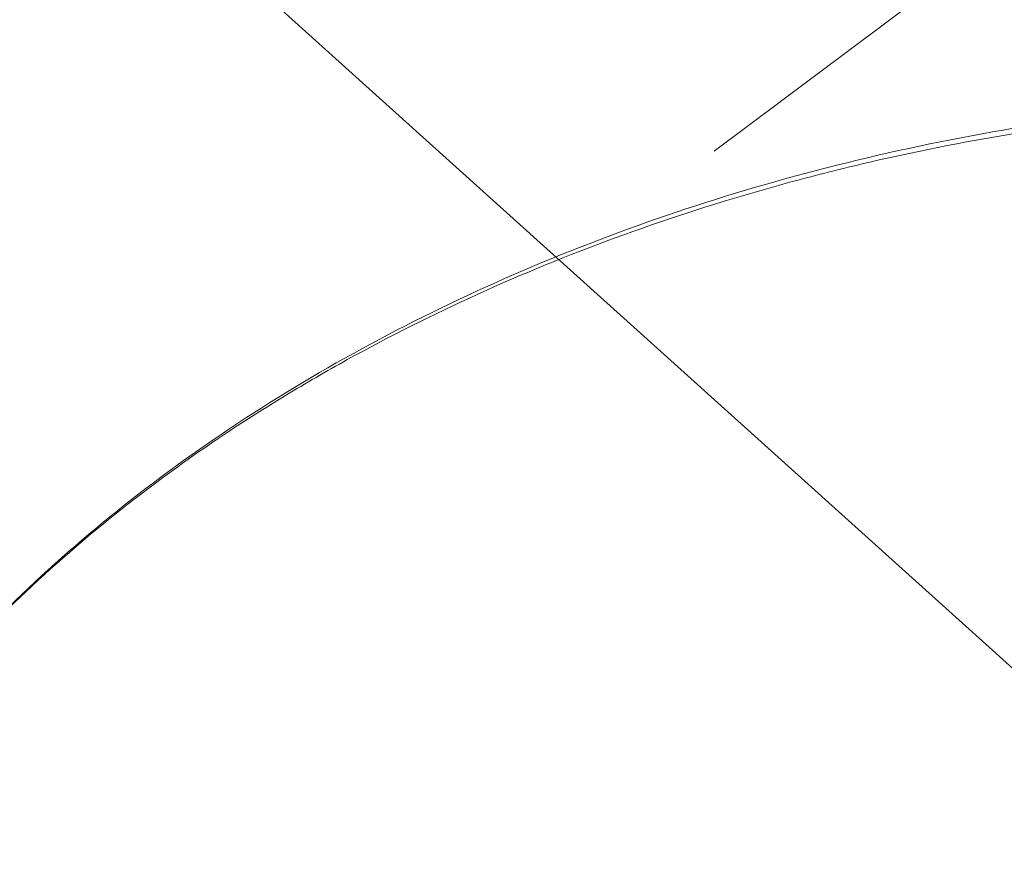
# Model space of a CAD drawing. Header units: millimetres. Extents: x 5980700 to 6194397, y -12939 to 2351883.
# Tile 76 of 124: x 6037165 to 6037307, y -2153 to -2031. Entities that reach past the tile are written whole.
import ezdxf

# ---------------------------------------------------------------- set-up
doc = ezdxf.new("R2010")
doc.units = ezdxf.units.MM
for name, color, linetype, lineweight in [('A-DETL-THIN', 151, 'Continuous', 9), ('A-FLOR-PATT', 8, 'Continuous', 18), ('P-SANR-FIXT', 6, 'Continuous', 9), ('Q-CASE', 31, 'Continuous', 9)]:
    doc.layers.add(name, color=color, linetype=linetype, lineweight=lineweight)

# ---------------------------------------------------------------- blocks, each defined once
blk = doc.blocks.new('Componentes de gabinete 9 - Componentes de gabinete 10-3871332-PLANTA DE CAIMENTO DE PISOS - TÉRREO')
at = {"layer": 'Q-CASE', "lineweight": 5}
h = blk.add_hatch(dxfattribs=at)
h.set_pattern_fill('FP_32', color=256, style=0, pattern_type=2)
h.set_pattern_definition([(0, (2e-05, -3e-05), (812.8, 203.2), [33.528, -576.072, 33.528, -576.072, -3251.2]), (0, (2e-05, -3e-05), (812.8, 203.2), [-1219.2, 33.528, -1185.672, 33.528, -576.072, -1422.4]), (0, (2e-05, -3e-05), (812.8, 203.2), [-3048, 33.528, -372.872, 33.528, -982.472]), (120, (304.8, 101.6), (-582.3763620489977, 602.3054481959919), [33.52799999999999, -576.0719999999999, 33.52799999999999, -576.0719999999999, -3251.199999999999]), (120, (304.8, 101.6), (-582.3763620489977, 602.3054481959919), [-1219.2, 33.52799999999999, -1185.672, 33.52799999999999, -576.0719999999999, -1422.4]), (120, (304.8, 101.6), (-582.3763620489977, 602.3054481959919), [-3048, 33.52799999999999, -372.8719999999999, 33.52799999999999, -982.4719999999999]), (240, (406.4, 508), (-230.4236379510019, -805.5054481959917), [33.528, -576.072, 33.528, -576.072, -3251.2]), (240, (406.4, 508), (-230.4236379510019, -805.5054481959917), [-1219.2, 33.528, -1185.672, 33.528, -576.072, -1422.4]), (240, (406.4, 508), (-230.4236379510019, -805.5054481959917), [-3048, 33.528, -372.872, 33.528, -982.472])])
h.paths.add_polyline_path([(-1916.627681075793, -2503.341032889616), (-1916.627681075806, -1928.341032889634), (-4090.616646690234, -1928.341032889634), (-4090.616646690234, -2018.841821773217), (-4266.627681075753, -2018.841821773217), (-4266.627681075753, -2503.341032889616), (-2157.504512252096, -2503.341032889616)])
h.paths.add_polyline_path([(-3110.634107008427, -2404.163083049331), (-3167.436296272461, -2399.394518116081), (-3221.157012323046, -2385.38959533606), (-3268.906719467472, -2363.038630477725), (-3308.194852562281, -2333.777107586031), (-3337.907475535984, -2297.861812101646), (-3354.729751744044, -2262.080064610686), (-3360.600275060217, -2223.341032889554), (-3354.729751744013, -2184.602001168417), (-3335.245784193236, -2144.961343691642), (-3308.194852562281, -2112.904958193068), (-3268.906719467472, -2083.643435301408), (-3221.157012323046, -2061.292470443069), (-3167.436296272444, -2047.287547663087), (-3110.634107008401, -2042.518982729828), (-3072.063723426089, -2045.756980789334), (-3073.614829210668, -2014.807732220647), (-3075.889238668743, -2009.253733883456), (-3076.651862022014, -2003.300731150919), (-3075.850939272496, -1997.352760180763), (-3073.29385822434, -1991.492903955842), (-3069.878323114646, -1987.058951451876), (-3065.11199704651, -1983.411764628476), (-3059.56534687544, -1981.119493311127), (-3053.61482921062, -1980.337716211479), (-3047.664311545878, -1981.119493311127), (-3040.81046620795, -1984.412028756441), (-3037.351335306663, -1987.058951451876), (-3033.614829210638, -1991.990953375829), (-3031.378719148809, -1997.352760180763), (-3030.577796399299, -2003.300731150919), (-3031.340419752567, -2009.253733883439), (-3033.614829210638, -2014.807732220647), (-3035.478337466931, -2051.831263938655), (-3033.390313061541, -2052.15085995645), (-3025.61542372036, -2054.643551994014), (-3000.111201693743, -2061.292470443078), (-2952.361494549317, -2083.643435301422), (-2913.073361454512, -2112.904958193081), (-2884.108826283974, -2147.229036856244), (-2866.538462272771, -2184.602001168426), (-2860.667938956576, -2223.341032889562), (-2866.538462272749, -2262.080064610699), (-2884.108826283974, -2299.453028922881), (-2913.073361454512, -2333.777107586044), (-2952.361494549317, -2363.038630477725), (-3000.111201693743, -2385.38959533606), (-3053.831917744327, -2399.394518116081)])
h.paths.add_polyline_path([(-2291.627681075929, -2404.16308304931), (-2348.429870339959, -2399.394518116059), (-2402.150586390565, -2385.38959533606), (-2451.939830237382, -2361.51959800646), (-2489.188426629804, -2333.777107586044), (-2518.152961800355, -2299.453028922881), (-2535.72332581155, -2262.080064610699), (-2541.593849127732, -2223.341032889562), (-2535.72332581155, -2184.602001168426), (-2518.152961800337, -2147.229036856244), (-2489.188426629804, -2112.904958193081), (-2449.90029353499, -2083.643435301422), (-2402.150586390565, -2061.292470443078), (-2348.42987034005, -2047.287547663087), (-2310.16307827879, -2044.075036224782), (-2311.627681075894, -2014.807732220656), (-2313.90209053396, -2009.253733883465), (-2314.664713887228, -2003.300731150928), (-2313.863791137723, -1997.352760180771), (-2311.306710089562, -1991.492903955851), (-2304.722171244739, -1984.634033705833), (-2303.124848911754, -1983.411764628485), (-2297.578198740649, -1981.119493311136), (-2291.627681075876, -1980.337716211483), (-2285.677163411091, -1981.119493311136), (-2280.130513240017, -1983.411764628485), (-2275.364187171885, -1987.058951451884), (-2271.62768107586, -1991.990953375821), (-2269.353271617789, -1997.637186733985), (-2268.590648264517, -2003.300731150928), (-2269.353271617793, -2009.253733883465), (-2271.62768107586, -2014.807732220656), (-2271.948652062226, -2044.171044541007), (-2234.825491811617, -2047.287547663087), (-2181.104775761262, -2061.292470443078), (-2133.355068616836, -2083.643435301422), (-2094.066935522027, -2112.904958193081), (-2065.102400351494, -2147.229036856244), (-2047.532036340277, -2184.60200116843), (-2041.661513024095, -2223.341032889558), (-2047.532036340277, -2262.080064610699), (-2065.102400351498, -2299.453028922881), (-2094.066935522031, -2333.777107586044), (-2133.355068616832, -2363.038630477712), (-2181.104775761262, -2385.389595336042), (-2234.825491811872, -2399.394518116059)])
h.paths.add_polyline_path([(-3853.614829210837, -2404.163083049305), (-3910.417018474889, -2399.394518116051), (-3964.137734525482, -2385.389595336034), (-4011.887441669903, -2363.038630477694), (-4055.841707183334, -2329.142378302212), (-4081.97028659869, -2296.553628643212), (-4098.118636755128, -2260.765137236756), (-4103.580997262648, -2223.341032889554), (-4097.710473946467, -2184.602001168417), (-4080.14010993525, -2147.229036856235), (-4051.175574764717, -2112.904958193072), (-4011.887441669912, -2083.643435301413), (-3964.137734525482, -2061.292470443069), (-3910.417018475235, -2047.287547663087), (-3872.19667104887, -2043.171977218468), (-3873.614829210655, -2014.807732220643), (-3875.889238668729, -2009.253733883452), (-3876.651862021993, -2003.300731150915), (-3875.850939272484, -1997.352760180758), (-3873.293858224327, -1991.492903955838), (-3868.415851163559, -1985.939869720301), (-3865.111997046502, -1983.411764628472), (-3859.565346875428, -1981.119493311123), (-3853.61482921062, -1980.337716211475), (-3847.664311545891, -1981.119493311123), (-3842.117661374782, -1983.411764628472), (-3837.351335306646, -1987.058951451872), (-3833.614829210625, -1991.990953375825), (-3831.378719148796, -1997.352760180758), (-3830.577796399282, -2003.300731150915), (-3831.340419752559, -2009.253733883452), (-3833.614829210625, -2014.807732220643), (-3833.935800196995, -2044.171044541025), (-3796.812639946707, -2047.287547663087), (-3743.091923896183, -2061.292470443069), (-3695.342216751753, -2083.643435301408), (-3651.387951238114, -2117.539687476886), (-3625.259371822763, -2150.128437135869), (-3609.111021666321, -2185.91692854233), (-3603.648661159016, -2223.341032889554), (-3609.519184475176, -2262.080064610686), (-3629.681102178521, -2302.524118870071), (-3656.054083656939, -2333.777107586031), (-3695.342216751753, -2363.038630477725), (-3743.091923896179, -2385.38959533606), (-3796.812639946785, -2399.394518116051), (-3847.738132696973, -2403.669732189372)])
h = blk.add_hatch(dxfattribs=at)
h.set_pattern_fill('FP_33', color=256, style=0, pattern_type=2)
h.set_pattern_definition([(216.87, (635, 1587.5), (4762.494328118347, 3175.008507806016), [793.75, -7143.75]), (206.565, (1587.5, 1111.25), (-1587.501456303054, -1587.499067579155), [1774.879, -1774.879]), (198.435, (1587.5, 317.5), (-3174.997452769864, -1587.50290376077), [1004.024, -4016.092])])
h.paths.add_polyline_path([(-1916.627681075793, -2503.341032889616), (-1916.627681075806, -1928.341032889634), (-4090.616646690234, -1928.341032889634), (-4090.616646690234, -2018.841821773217), (-4266.627681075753, -2018.841821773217), (-4266.627681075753, -2503.341032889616), (-2157.504512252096, -2503.341032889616)])
h.paths.add_polyline_path([(-3110.634107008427, -2404.163083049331), (-3167.436296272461, -2399.394518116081), (-3221.157012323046, -2385.38959533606), (-3268.906719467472, -2363.038630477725), (-3308.194852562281, -2333.777107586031), (-3337.907475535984, -2297.861812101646), (-3354.729751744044, -2262.080064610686), (-3360.600275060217, -2223.341032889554), (-3354.729751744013, -2184.602001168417), (-3335.245784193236, -2144.961343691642), (-3308.194852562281, -2112.904958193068), (-3268.906719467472, -2083.643435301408), (-3221.157012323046, -2061.292470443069), (-3167.436296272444, -2047.287547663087), (-3110.634107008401, -2042.518982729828), (-3072.063723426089, -2045.756980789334), (-3073.614829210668, -2014.807732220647), (-3075.889238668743, -2009.253733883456), (-3076.651862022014, -2003.300731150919), (-3075.850939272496, -1997.352760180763), (-3073.29385822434, -1991.492903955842), (-3069.878323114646, -1987.058951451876), (-3065.11199704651, -1983.411764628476), (-3059.56534687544, -1981.119493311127), (-3053.61482921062, -1980.337716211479), (-3047.664311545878, -1981.119493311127), (-3040.81046620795, -1984.412028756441), (-3037.351335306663, -1987.058951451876), (-3033.614829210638, -1991.990953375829), (-3031.378719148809, -1997.352760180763), (-3030.577796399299, -2003.300731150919), (-3031.340419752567, -2009.253733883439), (-3033.614829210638, -2014.807732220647), (-3035.478337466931, -2051.831263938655), (-3033.390313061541, -2052.15085995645), (-3025.61542372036, -2054.643551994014), (-3000.111201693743, -2061.292470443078), (-2952.361494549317, -2083.643435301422), (-2913.073361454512, -2112.904958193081), (-2884.108826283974, -2147.229036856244), (-2866.538462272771, -2184.602001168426), (-2860.667938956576, -2223.341032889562), (-2866.538462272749, -2262.080064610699), (-2884.108826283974, -2299.453028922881), (-2913.073361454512, -2333.777107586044), (-2952.361494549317, -2363.038630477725), (-3000.111201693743, -2385.38959533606), (-3053.831917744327, -2399.394518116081)])
h.paths.add_polyline_path([(-2291.627681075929, -2404.16308304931), (-2348.429870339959, -2399.394518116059), (-2402.150586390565, -2385.38959533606), (-2451.939830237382, -2361.51959800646), (-2489.188426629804, -2333.777107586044), (-2518.152961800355, -2299.453028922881), (-2535.72332581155, -2262.080064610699), (-2541.593849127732, -2223.341032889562), (-2535.72332581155, -2184.602001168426), (-2518.152961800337, -2147.229036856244), (-2489.188426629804, -2112.904958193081), (-2449.90029353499, -2083.643435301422), (-2402.150586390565, -2061.292470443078), (-2348.42987034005, -2047.287547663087), (-2310.16307827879, -2044.075036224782), (-2311.627681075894, -2014.807732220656), (-2313.90209053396, -2009.253733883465), (-2314.664713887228, -2003.300731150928), (-2313.863791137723, -1997.352760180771), (-2311.306710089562, -1991.492903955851), (-2304.722171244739, -1984.634033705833), (-2303.124848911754, -1983.411764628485), (-2297.578198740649, -1981.119493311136), (-2291.627681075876, -1980.337716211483), (-2285.677163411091, -1981.119493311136), (-2280.130513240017, -1983.411764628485), (-2275.364187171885, -1987.058951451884), (-2271.62768107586, -1991.990953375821), (-2269.353271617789, -1997.637186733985), (-2268.590648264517, -2003.300731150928), (-2269.353271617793, -2009.253733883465), (-2271.62768107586, -2014.807732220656), (-2271.948652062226, -2044.171044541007), (-2234.825491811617, -2047.287547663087), (-2181.104775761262, -2061.292470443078), (-2133.355068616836, -2083.643435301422), (-2094.066935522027, -2112.904958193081), (-2065.102400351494, -2147.229036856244), (-2047.532036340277, -2184.60200116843), (-2041.661513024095, -2223.341032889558), (-2047.532036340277, -2262.080064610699), (-2065.102400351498, -2299.453028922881), (-2094.066935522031, -2333.777107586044), (-2133.355068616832, -2363.038630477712), (-2181.104775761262, -2385.389595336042), (-2234.825491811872, -2399.394518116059)])
h.paths.add_polyline_path([(-3853.614829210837, -2404.163083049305), (-3910.417018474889, -2399.394518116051), (-3964.137734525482, -2385.389595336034), (-4011.887441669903, -2363.038630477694), (-4055.841707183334, -2329.142378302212), (-4081.97028659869, -2296.553628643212), (-4098.118636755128, -2260.765137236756), (-4103.580997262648, -2223.341032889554), (-4097.710473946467, -2184.602001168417), (-4080.14010993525, -2147.229036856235), (-4051.175574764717, -2112.904958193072), (-4011.887441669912, -2083.643435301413), (-3964.137734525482, -2061.292470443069), (-3910.417018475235, -2047.287547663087), (-3872.19667104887, -2043.171977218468), (-3873.614829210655, -2014.807732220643), (-3875.889238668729, -2009.253733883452), (-3876.651862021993, -2003.300731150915), (-3875.850939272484, -1997.352760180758), (-3873.293858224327, -1991.492903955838), (-3868.415851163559, -1985.939869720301), (-3865.111997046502, -1983.411764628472), (-3859.565346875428, -1981.119493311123), (-3853.61482921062, -1980.337716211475), (-3847.664311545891, -1981.119493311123), (-3842.117661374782, -1983.411764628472), (-3837.351335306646, -1987.058951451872), (-3833.614829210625, -1991.990953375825), (-3831.378719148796, -1997.352760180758), (-3830.577796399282, -2003.300731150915), (-3831.340419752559, -2009.253733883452), (-3833.614829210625, -2014.807732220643), (-3833.935800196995, -2044.171044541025), (-3796.812639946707, -2047.287547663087), (-3743.091923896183, -2061.292470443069), (-3695.342216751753, -2083.643435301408), (-3651.387951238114, -2117.539687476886), (-3625.259371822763, -2150.128437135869), (-3609.111021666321, -2185.91692854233), (-3603.648661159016, -2223.341032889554), (-3609.519184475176, -2262.080064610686), (-3629.681102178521, -2302.524118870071), (-3656.054083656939, -2333.777107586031), (-3695.342216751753, -2363.038630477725), (-3743.091923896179, -2385.38959533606), (-3796.812639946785, -2399.394518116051), (-3847.738132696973, -2403.669732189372)])
at = {"layer": 'Q-CASE', "color": 133, "lineweight": 5}
blk.add_open_spline([(-3360.60027506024, -2223.341032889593), (-3360.60027506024, -2200.634047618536), (-3351.59601661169, -2166.481287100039), (-3321.739527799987, -2124.738962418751), (-3290.968224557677, -2096.743737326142), (-3252.848764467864, -2073.395573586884), (-3208.859114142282, -2055.852852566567), (-3160.790436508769, -2044.975492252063), (-3114.378542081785, -2041.565815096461), (-3084.685424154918, -2043.258673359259), (-3071.873693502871, -2044.724273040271)], degree=3, knots=[0, 0, 0, 0, 0.3926990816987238, 0.5890486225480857, 0.7853981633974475, 0.9817477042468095, 1.178097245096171, 1.374446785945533, 1.570796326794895, 1.723170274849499, 1.723170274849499, 1.723170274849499, 1.723170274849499], dxfattribs=at)
blk = doc.blocks.new('Deca_Cuba de Embutir Universal Oval_L_37 - L_37_17_Branco Gelo GE17-3102699-PLANTA DE CAIMENTO DE PISOS - TÉRREO')
at = {"layer": 'P-SANR-FIXT', "color": 90, "lineweight": 5}
blk.add_open_spline([(38.7508036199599, 177.8194796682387), (34.54754881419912, 178.2965814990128), (26.03480169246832, 179.1032138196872), (13.14157257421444, 179.8284000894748), (-0.0001121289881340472, 180.0736605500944), (-13.14112405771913, 179.8284308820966), (-25.60058598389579, 179.1276033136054), (-37.44757654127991, 178.0282909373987), (-52.53989968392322, 176.1199207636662), (-67.45751990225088, 173.4712949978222), (-81.88559020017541, 170.1341858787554), (-96.1975194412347, 166.2871145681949), (-113.7195315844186, 160.571486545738), (-133.4974984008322, 152.4759765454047), (-149.2540249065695, 144.5623275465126), (-161.1881014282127, 137.6568931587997), (-172.5539843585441, 130.4356117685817), (-186.0096777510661, 120.6046998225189), (-198.1805707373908, 109.9407754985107), (-206.9657915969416, 101.0462082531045), (-215.2553353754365, 91.7778952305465), (-224.5382467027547, 79.66567800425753), (-233.6497721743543, 64.65930090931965), (-240.9310606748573, 48.86985488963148), (-246.1159766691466, 32.87857124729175), (-249.2309886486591, 16.62909343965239), (-249.9487605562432, 5.576945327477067), (-249.9661680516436, -8.541097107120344e-11)], degree=3, knots=[0.4504074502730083, 0.4504074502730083, 0.4504074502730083, 0.4504074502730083, 0.4666666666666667, 0.4833333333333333, 0.5, 0.5166666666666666, 0.5333333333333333, 0.5479166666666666, 0.5625, 0.5916666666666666, 0.60625, 0.6208333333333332, 0.6499999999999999, 0.6791666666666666, 0.7083333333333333, 0.7229166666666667, 0.7374999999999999, 0.7666666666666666, 0.7958333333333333, 0.8104166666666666, 0.825, 0.8541666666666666, 0.8833333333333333, 0.9125, 0.9416666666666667, 0.9708333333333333, 1, 1, 1, 1], dxfattribs=at)
blk = doc.blocks.new('BE-PMSa-MOD-ARQ-CONEXAODOFUTURO-EX-000-R_rvt-1-PLANTA DE CAIMENTO DE PISOS - TÉRREO')
at = {"layer": 'A-FLOR-PATT', "lineweight": 5}
h = blk.add_hatch(dxfattribs=at)
h.set_pattern_fill('FP_19', color=71, style=0, pattern_type=2)
h.set_pattern_definition([(0, (1076.385, -4153.340999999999), (0, 450), []), (90, (1076.385, -4153.340999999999), (-450, 2.755455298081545e-14), [])])
h.paths.add_polyline_path([(-1408.117406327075, -6885.841005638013), (-1448.117406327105, -6885.841005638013), (-1448.117406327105, -6165.841005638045), (-1458.117406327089, -6165.841005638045), (-1458.117406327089, -6154.841005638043), (-1478.122472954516, -6154.841005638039), (-1478.122472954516, -6265.841005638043), (-1497.12247295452, -6265.841005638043), (-1497.12247295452, -6135.841005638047), (-1458.117406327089, -6135.841005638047), (-1458.117406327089, -6125.841005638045), (-1448.117406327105, -6125.841005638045), (-1448.117406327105, -6085.84100563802), (-1408.117406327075, -6085.84100563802), (-1408.117406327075, -6125.841005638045), (-1398.117406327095, -6125.841005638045), (-1398.117406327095, -6135.841005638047), (-1359.11233969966, -6135.841005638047), (-1359.11233969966, -6265.841005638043), (-1378.112339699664, -6265.841005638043), (-1379.117406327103, -6154.841005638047), (-1398.117406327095, -6154.841005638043), (-1398.117406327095, -6165.841005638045), (-1408.117406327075, -6165.841005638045), (-1408.117406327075, -6804.748590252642)])
h.paths.add_polyline_path([(-422.2840729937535, -6885.841005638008), (-462.2840729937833, -6885.841005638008), (-462.2840729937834, -6165.841005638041), (-472.284072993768, -6165.841005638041), (-472.284072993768, -6154.841005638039), (-492.2891396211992, -6154.841005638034), (-492.2891396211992, -6265.841005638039), (-511.2891396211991, -6265.841005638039), (-511.2891396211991, -6135.841005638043), (-472.284072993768, -6135.841005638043), (-472.284072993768, -6125.841005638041), (-462.2840729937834, -6125.841005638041), (-462.2840729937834, -6085.841005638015), (-422.2840729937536, -6085.841005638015), (-422.2840729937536, -6125.841005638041), (-412.2840729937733, -6125.841005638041), (-412.2840729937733, -6135.841005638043), (-373.2790063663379, -6135.841005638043), (-373.2790063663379, -6265.841005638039), (-392.2790063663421, -6265.841005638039), (-393.2840729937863, -6154.841005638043), (-412.2840729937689, -6154.841005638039), (-412.2840729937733, -6165.841005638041), (-422.2840729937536, -6165.841005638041), (-422.2840729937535, -6804.748590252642)])
h.paths.add_polyline_path([(563.5492603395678, -6885.841005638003), (523.5492603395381, -6885.841005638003), (523.5492603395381, -6165.841005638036), (513.5492603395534, -6165.841005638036), (513.5492603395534, -6154.84100563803), (493.5441937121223, -6154.841005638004), (493.5441937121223, -6265.841005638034), (474.5441937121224, -6265.841005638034), (474.5441937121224, -6135.841005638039), (513.5492603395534, -6135.841005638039), (513.5492603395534, -6125.841005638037), (523.5492603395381, -6125.841005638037), (523.5492603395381, -6085.841005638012), (563.5492603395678, -6085.841005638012), (563.5492603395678, -6125.841005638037), (573.5492603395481, -6125.841005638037), (573.5492603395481, -6135.841005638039), (612.5543269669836, -6135.841005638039), (612.5543269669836, -6265.841005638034), (593.5543269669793, -6265.841005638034), (592.5492603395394, -6154.841005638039), (573.5492603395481, -6154.841005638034), (573.5492603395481, -6165.841005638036), (563.5492603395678, -6165.841005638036), (563.5492603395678, -6804.748590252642)])
h.paths.add_polyline_path([(1549.382593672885, -6885.841005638), (1509.382593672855, -6885.841005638), (1509.382593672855, -6165.841005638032), (1499.38259367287, -6165.841005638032), (1499.38259367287, -6154.841005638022), (1479.377527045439, -6154.841005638), (1479.377527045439, -6265.84100563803), (1460.377527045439, -6265.84100563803), (1460.377527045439, -6135.841005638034), (1499.38259367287, -6135.841005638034), (1499.38259367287, -6125.841005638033), (1509.382593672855, -6125.841005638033), (1509.382593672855, -6085.841005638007), (1549.382593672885, -6085.841005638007), (1549.382593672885, -6125.841005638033), (1559.382593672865, -6125.841005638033), (1559.382593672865, -6135.841005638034), (1598.387660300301, -6135.841005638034), (1598.387660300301, -6265.84100563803), (1579.387660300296, -6265.84100563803), (1578.382593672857, -6154.841005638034), (1559.382593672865, -6154.84100563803), (1559.382593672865, -6165.841005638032), (1549.382593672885, -6165.841005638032), (1549.382593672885, -6839.505983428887)])
h.paths.add_polyline_path([(-3379.784072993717, -6885.841005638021), (-3419.784072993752, -6885.841005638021), (-3419.784072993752, -6165.841005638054), (-3429.784072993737, -6165.841005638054), (-3429.784072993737, -6154.841005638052), (-3449.789139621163, -6154.841005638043), (-3449.789139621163, -6265.841005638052), (-3468.789139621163, -6265.841005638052), (-3468.789139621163, -6135.841005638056), (-3429.784072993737, -6135.841005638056), (-3429.784072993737, -6125.841005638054), (-3419.784072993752, -6125.841005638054), (-3419.784072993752, -6085.841005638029), (-3379.784072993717, -6085.841005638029), (-3379.784072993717, -6125.841005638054), (-3369.784072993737, -6125.841005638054), (-3369.784072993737, -6135.841005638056), (-3330.779006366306, -6135.841005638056), (-3330.779006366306, -6265.841005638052), (-3349.779006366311, -6265.841005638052), (-3350.784072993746, -6154.841005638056), (-3369.784072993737, -6154.841005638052), (-3369.784072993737, -6165.841005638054), (-3379.784072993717, -6165.841005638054), (-3379.784072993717, -6804.748590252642)])
h.paths.add_polyline_path([(-2393.950739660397, -6885.841005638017), (-2433.950739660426, -6885.841005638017), (-2433.950739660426, -6165.841005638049), (-2443.950739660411, -6165.841005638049), (-2443.950739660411, -6154.841005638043), (-2463.955806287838, -6154.841005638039), (-2463.955806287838, -6265.841005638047), (-2482.955806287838, -6265.841005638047), (-2482.955806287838, -6135.841005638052), (-2443.950739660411, -6135.841005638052), (-2443.950739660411, -6125.84100563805), (-2433.950739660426, -6125.84100563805), (-2433.950739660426, -6085.841005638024), (-2393.950739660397, -6085.841005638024), (-2393.950739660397, -6125.84100563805), (-2383.950739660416, -6125.84100563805), (-2383.950739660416, -6135.841005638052), (-2344.945673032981, -6135.841005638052), (-2344.945673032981, -6265.841005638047), (-2363.945673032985, -6265.841005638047), (-2364.950739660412, -6154.841005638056), (-2383.950739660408, -6154.841005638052), (-2383.950739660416, -6165.841005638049), (-2393.950739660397, -6165.841005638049), (-2393.950739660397, -6804.748590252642)])
h.paths.add_polyline_path([(-1633.586260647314, -8187.825683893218), (-1326.11487301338, -8187.825683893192), (-1326.11487301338, -6915.841005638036), (-1408.117406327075, -6915.841005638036), (-1408.117406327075, -6885.841005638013), (-1222.284072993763, -6885.841005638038), (-1222.284072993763, -6915.841005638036), (-1296.11487301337, -6915.841005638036), (-1296.11487301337, -8187.825683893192), (-340.281539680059, -8187.825683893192), (-340.281539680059, -6915.841005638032), (-422.2840729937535, -6915.841005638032), (-422.2840729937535, -6885.841005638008), (-236.4507396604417, -6885.841005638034), (-236.4507396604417, -6915.841005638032), (-310.281539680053, -6915.841005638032), (-310.2815396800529, -8187.825683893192), (645.5517936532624, -8187.825683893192), (645.5517936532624, -6915.841005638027), (563.5492603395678, -6915.841005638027), (563.5492603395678, -6885.841005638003), (749.3825936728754, -6885.84100563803), (749.3825936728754, -6915.841005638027), (675.5517936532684, -6915.841005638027), (675.5517936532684, -8187.825683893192), (1631.385126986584, -8187.825683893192), (1631.385126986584, -6915.841005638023), (1549.382593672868, -6915.841005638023), (1549.382593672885, -6885.841005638), (1876.385126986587, -6885.841005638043), (1876.385126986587, -5160.841005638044), (1819.382593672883, -5160.84100563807), (1819.382593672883, -5130.841005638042), (1876.385126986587, -5130.841005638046), (1876.385126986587, -3880.841005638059), (1437.385126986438, -3880.841005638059), (1436.385126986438, -3898.231985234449), (1424.554938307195, -3898.231985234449), (1424.554938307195, -3931.218364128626), (1419.460598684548, -3931.218364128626), (1419.460598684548, -3946.925911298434), (1413.385126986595, -3946.925911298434), (1413.385126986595, -3958.858886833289), (1444.385126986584, -3958.858886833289), (1444.385126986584, -3970.828505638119), (1370.385126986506, -3970.828505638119), (1370.385126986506, -3958.948636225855), (1401.385126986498, -3958.858886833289), (1401.385126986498, -3946.925911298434), (1395.309655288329, -3946.925911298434), (1395.309655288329, -3931.218364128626), (1390.215315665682, -3931.218364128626), (1390.215315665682, -3898.231985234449), (1377.385126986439, -3897.231985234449), (1377.385126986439, -3880.841005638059), (938.3851269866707, -3880.841005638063), (938.385126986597, -5130.841005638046), (1019.382593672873, -5130.841005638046), (1019.382593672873, -5160.841005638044), (816.3825936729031, -5160.84100563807), (816.3825936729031, -5130.841005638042), (908.3851269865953, -5130.841005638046), (908.3851269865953, -3880.841005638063), (469.3851269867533, -3880.841005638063), (468.3851269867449, -3898.231985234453), (456.554938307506, -3898.231985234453), (456.554938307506, -3931.21836412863), (451.4605986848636, -3931.21836412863), (451.4605986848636, -3946.925911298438), (445.3851269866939, -3946.925911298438), (445.3851269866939, -3958.948636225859), (476.3851269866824, -3958.948636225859), (476.3851269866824, -3970.828505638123), (402.3851269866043, -3970.828505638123), (402.3851269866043, -3958.858886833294), (433.3851269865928, -3958.858886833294), (433.3851269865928, -3946.925911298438), (427.3096552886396, -3946.925911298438), (427.3096552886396, -3931.21836412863), (422.2153156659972, -3931.21836412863), (422.2153156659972, -3898.231985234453), (409.3851269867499, -3897.231985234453), (409.3851269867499, -3880.841005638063), (-29.61487301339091, -3880.841005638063), (-29.61487301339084, -5130.841005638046), (16.38259367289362, -5130.841005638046), (16.38259367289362, -5160.841005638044), (-116.6174063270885, -5160.84100563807), (-116.6174063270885, -5130.841005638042), (-59.61487301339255, -5130.841005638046), (-59.61487301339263, -3880.841005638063), (-498.6148730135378, -3880.841005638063), (-499.6148730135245, -3898.231985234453), (-511.4450616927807, -3898.231985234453), (-511.4450616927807, -3931.21836412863), (-516.5394013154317, -3931.21836412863), (-516.5394013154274, -3946.925911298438), (-522.6148730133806, -3946.925911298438), (-522.6148730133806, -3958.858886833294), (-491.6148730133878, -3958.858886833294), (-491.6148730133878, -3970.828505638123), (-565.614873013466, -3970.828505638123), (-565.614873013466, -3958.948636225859), (-534.6148730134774, -3958.858886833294), (-534.6148730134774, -3946.925911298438), (-540.6903447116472, -3946.925911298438), (-540.6903447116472, -3931.21836412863), (-545.7846843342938, -3931.21836412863), (-545.7846843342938, -3898.231985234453), (-558.6148730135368, -3897.231985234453), (-558.6148730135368, -3880.841005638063), (-997.6148730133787, -3880.841005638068), (-997.6148730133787, -5130.841005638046), (-916.6174063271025, -5130.841005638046), (-916.6174063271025, -5160.841005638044), (-1084.617406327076, -5160.84100563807), (-1084.617406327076, -5130.841005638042), (-1027.61487301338, -5130.841005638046), (-1027.614873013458, -3880.841005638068), (-1466.614873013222, -3880.841005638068), (-1467.614873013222, -3898.231985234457), (-1479.44506169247, -3898.231985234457), (-1479.44506169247, -3931.218364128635), (-1484.539401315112, -3931.218364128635), (-1484.539401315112, -3946.925911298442), (-1490.614873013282, -3946.925911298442), (-1490.614873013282, -3958.948636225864), (-1459.614873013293, -3958.948636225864), (-1459.614873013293, -3970.828505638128), (-1533.614873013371, -3970.828505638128), (-1533.614873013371, -3958.858886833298), (-1502.614873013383, -3958.858886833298), (-1502.614873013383, -3946.925911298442), (-1508.690344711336, -3946.925911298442), (-1508.690344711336, -3931.218364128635), (-1513.784684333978, -3931.218364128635), (-1513.784684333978, -3898.231985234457), (-1526.614873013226, -3897.231985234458), (-1526.614873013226, -3880.841005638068), (-1965.614873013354, -3880.841005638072), (-1965.614873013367, -5130.841005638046), (-1884.61740632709, -5130.841005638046), (-1884.61740632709, -5160.841005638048), (-2052.617406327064, -5160.84100563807), (-2052.617406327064, -5130.841005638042), (-1995.614873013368, -5130.841005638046), (-1995.614873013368, -3880.841005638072), (-2434.614873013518, -3880.841005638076), (-2435.614873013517, -3898.231985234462), (-2447.445061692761, -3898.231985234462), (-2447.445061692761, -3931.218364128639), (-2452.539401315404, -3931.218364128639), (-2452.539401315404, -3946.925911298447), (-2458.614873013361, -3946.925911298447), (-2458.614873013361, -3958.858886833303), (-2427.614873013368, -3958.858886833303), (-2427.614873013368, -3970.828505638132), (-2501.614873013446, -3970.828505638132), (-2501.614873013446, -3958.948636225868), (-2470.614873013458, -3958.858886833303), (-2470.614873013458, -3946.925911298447), (-2476.690344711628, -3946.925911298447), (-2476.690344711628, -3931.218364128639), (-2481.78468433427, -3931.218364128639), (-2481.78468433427, -3898.231985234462), (-2494.614873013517, -3897.231985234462), (-2494.614873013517, -3880.841005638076), (-2933.614873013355, -3880.841005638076), (-2933.614873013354, -5130.841005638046), (-2852.617406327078, -5130.841005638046), (-2852.617406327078, -5160.841005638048), (-2963.614873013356, -5160.841005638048), (-2963.614873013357, -3730.841005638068), (-273.614873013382, -3730.841005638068), (-273.6148730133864, -1905.841005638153), (-333.6148730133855, -1905.841005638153), (-333.6148730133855, -1920.841005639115), (-403.6148730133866, -1920.841005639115), (-403.6148730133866, -1905.841005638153), (-413.6148730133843, -1905.841005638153), (-413.6148730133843, -2645.841005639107), (-403.614873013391, -2645.841005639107), (-403.614873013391, -2656.841005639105), (-383.6098063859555, -2656.841005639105), (-383.6098063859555, -2545.841005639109), (-364.6098063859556, -2545.841005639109), (-364.6098063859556, -2675.841005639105), (-403.614873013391, -2675.841005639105), (-403.614873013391, -2685.841005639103), (-413.6148730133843, -2685.841005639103), (-413.6148730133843, -2725.841005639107), (-443.614873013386, -2725.841005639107), (-443.614873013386, -2685.841005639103), (-453.6148730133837, -2685.841005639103), (-453.6148730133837, -2675.841005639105), (-492.6199396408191, -2675.841005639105), (-492.6199396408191, -2545.841005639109), (-473.6199396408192, -2545.841005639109), (-472.6148730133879, -2656.841005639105), (-453.6148730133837, -2656.841005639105), (-453.6148730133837, -2645.841005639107), (-443.614873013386, -2645.841005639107), (-443.614873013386, -1905.841005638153), (-1243.614873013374, -1905.841005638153), (-1243.614873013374, -1920.841005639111), (-1313.614873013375, -1920.841005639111), (-1313.614873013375, -1905.841005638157), (-1861.627696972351, -1905.841005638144), (-1861.627696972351, -2730.841005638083), (-1891.627696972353, -2730.841005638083), (-1891.627696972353, -2503.341005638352), (-4291.627696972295, -2503.34100563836), (-4291.627696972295, -3602.841794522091), (-4115.616662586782, -3602.841794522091), (-4115.616662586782, -3918.841794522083), (-4291.627696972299, -3918.841794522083), (-4291.62769697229, -6885.841005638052), (-4179.784072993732, -6885.841005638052), (-4179.784072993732, -6915.841005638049), (-4291.62769697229, -6915.841005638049), (-4291.62769697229, -8187.825683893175), (-3297.781539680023, -8187.825683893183), (-3297.781539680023, -6915.841005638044), (-3379.784072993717, -6915.841005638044), (-3379.784072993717, -6885.841005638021), (-3193.950739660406, -6885.841005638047), (-3193.950739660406, -6915.841005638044), (-3267.781539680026, -6915.841005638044), (-3267.781539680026, -8187.825683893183), (-2311.948206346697, -8187.825683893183), (-2311.948206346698, -6915.84100563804), (-2393.950739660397, -6915.84100563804), (-2393.950739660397, -6885.841005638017), (-2208.117406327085, -6885.841005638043), (-2208.117406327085, -6915.84100563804), (-2281.948206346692, -6915.84100563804), (-2281.948206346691, -8187.825683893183), (-1634.040783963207, -8187.825683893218)])
h.paths.add_polyline_path([(1081.283969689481, -8177.824964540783), (974.2429165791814, -8177.757752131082), (969.89444838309, -8176.62737626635), (962.5990053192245, -8171.491896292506), (958.4892938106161, -8163.573126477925), (957.9528572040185, -8159.112278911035), (958.3458896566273, -8046.283814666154), (960.307945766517, -8039.866218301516), (963.7283128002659, -8032.919235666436), (963.7283128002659, -7942.145418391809), (961.4375489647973, -7935.578149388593), (960.4463710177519, -7926.6496358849), (961.5940795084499, -7650.620109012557), (964.0656786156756, -7630.220274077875), (974.8299487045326, -7602.120334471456), (992.0949357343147, -7577.474922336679), (1014.827323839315, -7557.759074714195), (1044.094972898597, -7543.599703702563), (1071.00633885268, -7537.47041637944), (1104.593384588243, -7534.802663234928), (1150.72110646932, -7533.999939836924), (1177.139309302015, -7534.536061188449), (1217.145192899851, -7537.754905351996), (1245.244404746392, -7544.159408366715), (1272.081338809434, -7557.769795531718), (1294.810519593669, -7577.489024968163), (1312.071615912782, -7602.136909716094), (1322.831558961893, -7630.238285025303), (1326.446371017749, -7660.111296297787), (1325.461348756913, -7935.551189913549), (1322.756520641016, -7944.035336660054), (1322.75652064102, -8032.919235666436), (1327.175489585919, -8039.484241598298), (1328.701960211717, -8047.249322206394), (1328.191987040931, -8166.732035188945), (1324.318356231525, -8173.441360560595), (1317.609030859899, -8177.314991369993), (1313.735400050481, -8177.824964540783)])
h.paths.add_polyline_path([(327.9020667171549, -8177.824964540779), (-11.59041675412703, -8177.757752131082), (-15.938884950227, -8176.627376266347), (-23.23432801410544, -8171.491896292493), (-27.34403952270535, -8163.573126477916), (-27.88047612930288, -8159.11227891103), (-27.48744367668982, -8046.283814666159), (-25.52538756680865, -8039.866218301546), (-22.10502053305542, -8032.919235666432), (-22.10502053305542, -7942.145418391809), (-24.39578436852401, -7935.578149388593), (-25.38696231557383, -7926.649635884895), (-24.23925382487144, -7650.620109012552), (-21.76765471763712, -7630.220274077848), (-11.00338462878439, -7602.120334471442), (6.261602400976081, -7577.474922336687), (28.99399050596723, -7557.759074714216), (58.26163956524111, -7543.599703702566), (85.1730055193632, -7537.470416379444), (118.760051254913, -7534.802663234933), (164.8877731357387, -7533.999939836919), (197.9780157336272, -7535.04143530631), (231.3118595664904, -7537.754905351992), (259.4110714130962, -7544.159408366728), (286.2480054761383, -7557.769795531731), (308.9771862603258, -7577.48902496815), (326.2382825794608, -7602.136909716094), (336.9982256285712, -7630.238285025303), (340.613037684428, -7660.111296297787), (339.6280154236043, -7935.551189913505), (336.9231873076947, -7944.035336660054), (336.923187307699, -8032.919235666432), (341.3421562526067, -8039.484241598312), (342.8686268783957, -8047.249322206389), (342.3586537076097, -8166.73203518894), (338.4850228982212, -8173.441360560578), (331.7756975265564, -8177.314991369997)])
h.paths.add_polyline_path([(-992.9312666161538, -8177.824964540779), (-1001.772218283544, -8176.627376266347), (-1009.067661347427, -8171.491896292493), (-1013.177372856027, -8163.573126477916), (-1013.713809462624, -8159.11227891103), (-1013.320777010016, -8046.283814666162), (-1011.358720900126, -8039.866218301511), (-1007.938353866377, -8032.919235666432), (-1007.938353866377, -7942.145418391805), (-1010.229117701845, -7935.57814938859), (-1011.220295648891, -7926.649635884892), (-1010.072587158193, -7650.620109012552), (-1007.600988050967, -7630.22027407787), (-996.8367179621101, -7602.120334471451), (-979.5717309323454, -7577.474922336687), (-956.8393428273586, -7557.75907471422), (-927.5716937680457, -7543.599703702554), (-900.6603278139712, -7537.470416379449), (-867.0732820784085, -7534.802663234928), (-820.9455601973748, -7533.999939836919), (-794.5273573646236, -7534.536061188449), (-754.5214737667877, -7537.754905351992), (-726.4222619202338, -7544.159408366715), (-699.5853278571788, -7557.769795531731), (-676.8561470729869, -7577.489024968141), (-659.5950507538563, -7602.136909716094), (-648.8351077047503, -7630.238285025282), (-645.2202956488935, -7660.111296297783), (-646.2053179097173, -7935.55118991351), (-648.9101460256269, -7944.035336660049), (-648.9101460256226, -8032.919235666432), (-644.4911770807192, -8039.484241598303), (-642.9647064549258, -8047.249322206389), (-643.4746796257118, -8166.73203518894), (-647.3483104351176, -8173.441360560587), (-654.0576358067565, -8177.314991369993), (-661.1148590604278, -8177.824964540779), (-979.7632562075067, -8177.824964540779)])
h.paths.add_polyline_path([(-1863.06921016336, -8177.824964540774), (-1973.078744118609, -8177.757752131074), (-1977.427212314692, -8176.627376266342), (-1984.722655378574, -8171.491896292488), (-1988.832366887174, -8163.573126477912), (-1989.368803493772, -8159.112278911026), (-1988.975771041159, -8046.283814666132), (-1987.013714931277, -8039.866218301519), (-1983.593347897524, -8032.919235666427), (-1983.593347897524, -7942.145418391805), (-1985.884111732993, -7935.578149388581), (-1986.875289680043, -7926.649635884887), (-1985.72758118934, -7650.620109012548), (-1983.255982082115, -7630.22027407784), (-1972.491711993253, -7602.120334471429), (-1955.226724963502, -7577.474922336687), (-1932.494336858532, -7557.75907471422), (-1903.22668779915, -7543.599703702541), (-1876.315321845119, -7537.470416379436), (-1842.728276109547, -7534.802663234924), (-1796.60055422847, -7533.999939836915), (-1770.182351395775, -7534.53606118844), (-1730.176467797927, -7537.754905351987), (-1702.077255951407, -7544.159408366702), (-1675.240321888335, -7557.769795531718), (-1652.511141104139, -7577.489024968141), (-1635.250044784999, -7602.136909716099), (-1624.449879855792, -7630.570680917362), (-1620.875289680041, -7660.111296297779), (-1621.860311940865, -7935.551189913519), (-1624.565140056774, -7944.035336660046), (-1624.56514005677, -8032.919235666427), (-1620.146171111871, -8039.484241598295), (-1618.619700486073, -8047.249322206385), (-1619.129673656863, -8166.732035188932), (-1623.003304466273, -8173.441360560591), (-1629.712629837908, -8177.314991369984), (-1633.586260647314, -8177.824964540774)])
h.paths.add_polyline_path([(-2619.419593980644, -8177.82496454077), (-2958.912077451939, -8177.75775213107), (-2963.260545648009, -8176.627376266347), (-2970.555988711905, -8171.491896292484), (-2974.665700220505, -8163.573126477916), (-2975.202136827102, -8159.112278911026), (-2974.809104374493, -8046.283814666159), (-2972.847048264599, -8039.866218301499), (-2969.426681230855, -8032.919235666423), (-2969.426681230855, -7942.145418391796), (-2971.717445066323, -7935.578149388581), (-2972.708623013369, -7926.343502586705), (-2971.56091452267, -7650.620109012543), (-2969.089315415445, -7630.220274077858), (-2958.325045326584, -7602.120334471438), (-2941.060058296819, -7577.474922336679), (-2918.327670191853, -7557.759074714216), (-2889.060021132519, -7543.599703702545), (-2862.148655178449, -7537.470416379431), (-2828.561609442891, -7534.802663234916), (-2782.4338875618, -7533.999939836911), (-2756.015684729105, -7534.536061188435), (-2716.009801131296, -7537.754905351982), (-2687.910589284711, -7544.159408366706), (-2661.073655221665, -7557.769795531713), (-2638.344474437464, -7577.489024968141), (-2621.08337811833, -7602.136909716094), (-2610.323435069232, -7630.23828502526), (-2606.708623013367, -7660.111296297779), (-2607.693645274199, -7935.551189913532), (-2610.398473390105, -7944.035336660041), (-2610.3984733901, -8032.919235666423), (-2605.979504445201, -8039.48424159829), (-2604.453033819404, -8047.24932220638), (-2604.963006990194, -8166.732035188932), (-2608.836637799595, -8173.441360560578), (-2615.545963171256, -8177.314991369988)])
h.paths.add_polyline_path([(-3630.1498973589, -8105.84028628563), (-3969.023528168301, -8105.330313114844), (-3975.732853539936, -8101.456682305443), (-3979.606484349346, -8094.747356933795), (-3980.116457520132, -8090.87372612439), (-3980.116457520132, -7975.264643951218), (-3978.589986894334, -7967.499563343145), (-3974.171017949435, -7960.934557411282), (-3974.171017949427, -7871.338078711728), (-3976.875846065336, -7863.56651165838), (-3977.860868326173, -7854.637361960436), (-3976.712378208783, -7578.635430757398), (-3974.171017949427, -7558.057631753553), (-3963.48611322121, -7530.152231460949), (-3944.369171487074, -7503.894264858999), (-3919.652445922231, -7483.835936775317), (-3896.658902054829, -7472.174730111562), (-3866.537949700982, -7465.428494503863), (-3828.55380661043, -7462.551382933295), (-3781.621430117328, -7462.015261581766), (-3756.007881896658, -7462.817984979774), (-3721.171753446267, -7465.770227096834), (-3693.081068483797, -7472.168114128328), (-3666.241821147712, -7485.77439645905), (-3643.509433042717, -7505.490244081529), (-3626.244446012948, -7530.135656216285), (-3615.142810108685, -7561.020111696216), (-3611.858645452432, -7588.126618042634), (-3612.852046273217, -7863.593471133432), (-3615.142810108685, -7872.075620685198), (-3615.142810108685, -7962.107780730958), (-3611.722443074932, -7967.881540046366), (-3609.760386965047, -7974.299136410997), (-3609.367354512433, -7980.998444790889), (-3609.903791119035, -8091.58844822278), (-3614.013502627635, -8099.507218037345), (-3621.308945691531, -8104.642698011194), (-3625.657413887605, -8105.77307387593)])
h.paths.add_polyline_path([(-2052.617406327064, -5960.841005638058), (-2092.617406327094, -5960.841005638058), (-2092.617406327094, -5920.841005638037), (-2102.617406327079, -5920.841005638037), (-2102.617406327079, -5910.841005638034), (-2141.62247295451, -5910.841005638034), (-2141.62247295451, -5780.841005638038), (-2122.62247295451, -5780.841005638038), (-2121.61740632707, -5891.841005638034), (-2102.617406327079, -5891.841005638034), (-2102.617406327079, -5880.841005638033), (-2092.617406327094, -5880.841005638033), (-2092.617406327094, -5160.84100563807), (-2052.617406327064, -5160.84100563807), (-2052.617406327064, -5880.841005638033), (-2042.61740632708, -5880.841005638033), (-2042.61740632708, -5891.841005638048), (-2022.612339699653, -5891.84100563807), (-2022.612339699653, -5780.841005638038), (-2003.612339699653, -5780.841005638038), (-2003.612339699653, -5910.841005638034), (-2042.61740632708, -5910.841005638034), (-2042.61740632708, -5920.841005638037), (-2052.617406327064, -5920.841005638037)])
h.paths.add_polyline_path([(-116.6174063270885, -5960.841005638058), (-156.6174063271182, -5960.841005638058), (-156.6174063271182, -5920.841005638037), (-166.6174063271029, -5920.841005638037), (-166.6174063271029, -5910.841005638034), (-205.6224729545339, -5910.841005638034), (-205.622472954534, -5780.841005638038), (-186.6224729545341, -5780.841005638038), (-185.6174063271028, -5891.841005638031), (-166.6174063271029, -5891.841005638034), (-166.6174063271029, -5880.841005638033), (-156.6174063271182, -5880.841005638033), (-156.6174063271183, -5160.84100563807), (-116.6174063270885, -5160.84100563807), (-116.6174063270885, -5880.841005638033), (-106.6174063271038, -5880.841005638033), (-106.6174063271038, -5891.841005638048), (-86.61233969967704, -5891.84100563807), (-86.61233969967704, -5780.841005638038), (-67.61233969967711, -5780.841005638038), (-67.61233969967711, -5910.841005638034), (-106.6174063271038, -5910.841005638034), (-106.6174063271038, -5920.841005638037), (-116.6174063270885, -5920.841005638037)])
h.paths.add_polyline_path([(776.3825936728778, -5960.841005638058), (776.3825936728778, -5920.841005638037), (766.382593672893, -5920.841005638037), (766.382593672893, -5910.841005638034), (727.3775270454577, -5910.841005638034), (727.3775270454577, -5780.841005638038), (746.3775270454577, -5780.841005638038), (747.3825936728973, -5891.841005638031), (766.382593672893, -5891.841005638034), (766.382593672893, -5880.841005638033), (776.3825936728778, -5880.841005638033), (776.3825936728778, -5160.84100563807), (816.3825936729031, -5160.84100563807), (816.3825936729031, -5880.841005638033), (826.3825936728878, -5880.841005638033), (826.3825936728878, -5891.841005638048), (846.3876603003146, -5891.84100563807), (846.3876603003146, -5780.841005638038), (865.3876603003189, -5780.841005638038), (865.3876603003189, -5910.841005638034), (826.3825936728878, -5910.841005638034), (826.3825936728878, -5920.841005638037), (816.3825936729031, -5920.841005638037), (816.3825936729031, -5960.841005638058)])
h.paths.add_polyline_path([(1819.382593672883, -5960.841005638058), (1779.382593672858, -5960.841005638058), (1779.382593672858, -5920.841005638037), (1769.382593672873, -5920.841005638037), (1769.382593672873, -5910.841005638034), (1730.377527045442, -5910.841005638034), (1730.377527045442, -5780.841005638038), (1749.377527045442, -5780.841005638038), (1750.382593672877, -5891.841005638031), (1769.382593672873, -5891.841005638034), (1769.382593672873, -5880.841005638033), (1779.382593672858, -5880.841005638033), (1779.382593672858, -5160.84100563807), (1819.382593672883, -5160.84100563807), (1819.382593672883, -5880.841005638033), (1829.382593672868, -5880.841005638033), (1829.382593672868, -5891.841005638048), (1849.387660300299, -5891.84100563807), (1849.387660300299, -5780.841005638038), (1868.387660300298, -5780.841005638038), (1868.387660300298, -5910.841005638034), (1829.382593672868, -5910.841005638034), (1829.382593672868, -5920.841005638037), (1819.382593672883, -5920.841005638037)])
h.paths.add_polyline_path([(-1084.617406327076, -5960.841005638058), (-1124.617406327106, -5960.841005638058), (-1124.617406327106, -5920.841005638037), (-1134.617406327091, -5920.841005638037), (-1134.617406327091, -5910.841005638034), (-1173.622472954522, -5910.841005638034), (-1173.622472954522, -5780.841005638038), (-1154.622472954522, -5780.841005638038), (-1153.617406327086, -5891.841005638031), (-1134.617406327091, -5891.841005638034), (-1134.617406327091, -5880.841005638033), (-1124.617406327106, -5880.841005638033), (-1124.617406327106, -5160.84100563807), (-1084.617406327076, -5160.84100563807), (-1084.617406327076, -5880.841005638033), (-1074.617406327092, -5880.841005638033), (-1074.617406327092, -5891.841005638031), (-1054.612339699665, -5891.841005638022), (-1054.612339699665, -5780.841005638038), (-1035.612339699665, -5780.841005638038), (-1035.612339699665, -5910.841005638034), (-1074.617406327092, -5910.841005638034), (-1074.617406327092, -5920.841005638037), (-1084.617406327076, -5920.841005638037)])
h.paths.add_polyline_path([(-3110.634122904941, -2404.163055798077), (-3089.559253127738, -2402.354946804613), (-3132.171954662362, -2402.354946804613)])
h.paths.add_polyline_path([(-2291.627696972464, -2404.163055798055), (-2270.089865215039, -2402.35494680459), (-2313.165528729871, -2402.35494680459)])
h.paths.add_polyline_path([(-3853.61484510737, -2404.163055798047), (-3832.077013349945, -2402.354946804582), (-3875.152676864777, -2402.354946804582)])
h.paths.add_polyline_path([(-3142.339160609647, -2401.501406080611), (-3183.55053015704, -2395.193534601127), (-3167.436312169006, -2399.394490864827)])
h.paths.add_polyline_path([(-2323.332734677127, -2401.501406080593), (-2364.544104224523, -2395.193534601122), (-2348.429886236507, -2399.394490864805)])
h.paths.add_polyline_path([(-3885.319882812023, -2401.501406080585), (-3924.116436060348, -2395.82307415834), (-3910.41703437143, -2399.394490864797)])
h.paths.add_polyline_path([(-3078.929085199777, -2401.501406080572), (-3053.233014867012, -2399.238353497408), (-3040.810482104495, -2395.666917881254), (-3078.059864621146, -2401.36836192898)])
h.paths.add_polyline_path([(-2259.922659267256, -2401.50140608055), (-2234.825507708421, -2399.394490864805), (-2218.711289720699, -2395.193534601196), (-2246.15749904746, -2399.394490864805)])
h.paths.add_polyline_path([(-3821.909807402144, -2401.501406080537), (-3790.606665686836, -2397.776597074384), (-3791.218334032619, -2396.803725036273), (-3808.144647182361, -2399.394490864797)])
h.paths.add_polyline_path([(-3195.652806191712, -2392.038486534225), (-3231.517499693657, -2380.53997742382), (-3221.157028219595, -2385.389568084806)])
h.paths.add_polyline_path([(-2376.646380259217, -2392.038486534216), (-2412.511073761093, -2380.539977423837), (-2402.150602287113, -2385.389568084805)])
h.paths.add_polyline_path([(-3938.633528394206, -2392.038486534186), (-3974.498221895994, -2380.539977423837), (-3964.137750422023, -2385.38956808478)])
h.paths.add_polyline_path([(-3025.615439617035, -2392.038486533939), (-3000.111217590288, -2385.389568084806), (-2989.750746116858, -2380.539977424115), (-3004.87697517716, -2385.389568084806)])
h.paths.add_polyline_path([(-3768.596161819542, -2392.038486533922), (-3743.091939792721, -2385.389568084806), (-3732.731468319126, -2380.539977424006), (-3747.857697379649, -2385.389568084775)])
h.paths.add_polyline_path([(-2206.609013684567, -2392.038486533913), (-2181.104791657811, -2385.389568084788), (-2170.744320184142, -2380.539977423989), (-2185.870549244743, -2385.389568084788)])
h.paths.add_polyline_path([(-2155.670651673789, -2373.484205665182), (-2133.355084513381, -2363.038603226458), (-2133.355084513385, -2361.809115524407), (-2135.705106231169, -2363.038603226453)])
h.paths.add_polyline_path([(-3717.6577998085, -2373.484205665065), (-3695.342232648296, -2363.038603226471), (-3695.342232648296, -2361.809115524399), (-3697.69225436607, -2363.038603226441)])
h.paths.add_polyline_path([(-2974.677077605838, -2373.484205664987), (-2952.361510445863, -2363.038603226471), (-2952.361510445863, -2361.809115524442), (-2954.711532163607, -2363.038603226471)])
h.paths.add_polyline_path([(-2866.444849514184, -2185.219820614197), (-2866.538478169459, -2184.601973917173), (-2866.538478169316, -2185.01231778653)])
h.paths.add_polyline_path([(-2047.43842358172, -2185.219820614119), (-2047.532052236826, -2184.601973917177), (-2047.532052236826, -2185.012317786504)])
h.paths.add_polyline_path([(-3609.42557171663, -2185.219820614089), (-3609.519200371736, -2184.601973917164), (-3609.519200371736, -2185.012317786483)])
h.paths.add_polyline_path([(-2883.407863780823, -2148.720022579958), (-2884.10884218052, -2147.229009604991), (-2884.10884218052, -2147.845730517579)])
h.paths.add_polyline_path([(-3626.38858598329, -2148.720022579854), (-3629.681118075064, -2144.157919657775), (-3627.089564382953, -2147.845730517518)])
h.paths.add_polyline_path([(-2064.401437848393, -2148.720022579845), (-2065.102416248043, -2147.229009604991), (-2065.102416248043, -2147.845730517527)])
h.paths.add_polyline_path([(-2910.729698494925, -2115.682279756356), (-2913.073377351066, -2112.904930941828), (-2913.073377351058, -2113.807924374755)])
h.paths.add_polyline_path([(-2091.723272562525, -2115.682279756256), (-2094.066951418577, -2112.904930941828), (-2094.066951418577, -2113.80792437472)])
h.paths.add_polyline_path([(-3653.710420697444, -2115.682279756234), (-3656.054099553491, -2112.904930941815), (-3656.054099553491, -2113.807924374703)])
h.paths.add_polyline_path([(-2946.813568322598, -2087.775475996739), (-2952.361510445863, -2083.643408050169), (-2952.361510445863, -2084.872895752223)])
h.paths.add_polyline_path([(-3689.794290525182, -2087.775475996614), (-3695.342232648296, -2083.643408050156), (-3695.342232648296, -2084.872895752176)])
h.paths.add_polyline_path([(-2127.807142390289, -2087.775475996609), (-2133.355084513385, -2083.643408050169), (-2133.355084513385, -2084.87289575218)])
h.paths.add_polyline_path([(-2412.511073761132, -2066.142033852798), (-2376.64638025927, -2054.643524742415), (-2402.150602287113, -2061.292443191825)])
h.paths.add_polyline_path([(-3974.498221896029, -2066.142033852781), (-3938.633528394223, -2054.643524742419), (-3964.137750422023, -2061.292443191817)])
h.paths.add_polyline_path([(-3231.517499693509, -2066.142033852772), (-3195.652806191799, -2054.64352474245), (-3221.15702821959, -2061.292443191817)])
h.paths.add_polyline_path([(-2989.750746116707, -2066.142033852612), (-3000.111217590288, -2061.292443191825), (-3025.615439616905, -2054.643524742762), (-3000.111217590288, -2062.820383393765)])
h.paths.add_polyline_path([(-2170.744320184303, -2066.142033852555), (-2181.104791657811, -2061.292443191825), (-2206.609013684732, -2054.643524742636), (-2181.104791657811, -2062.82038339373)])
h.paths.add_polyline_path([(-3732.731468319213, -2066.142033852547), (-3743.091939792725, -2061.292443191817), (-3768.59616181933, -2054.643524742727), (-3743.091939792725, -2062.820383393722)])
h.paths.add_polyline_path([(-3926.531252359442, -2051.488476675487), (-3885.319882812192, -2045.180605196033), (-3910.417034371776, -2047.287520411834), (-3924.116436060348, -2050.858937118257)])
h.paths.add_polyline_path([(-2364.544104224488, -2051.488476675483), (-2323.332734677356, -2045.180605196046), (-2348.429886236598, -2047.287520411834)])
h.paths.add_polyline_path([(-3183.55053015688, -2051.488476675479), (-3142.33916060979, -2045.180605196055), (-3167.436312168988, -2047.287520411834)])
h.paths.add_polyline_path([(-2218.711289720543, -2051.48847667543), (-2234.614845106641, -2047.342439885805), (-2234.614845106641, -2049.054255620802)])
h.paths.add_polyline_path([(-3780.698437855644, -2051.4884766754), (-3796.812655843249, -2047.287520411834), (-3808.144647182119, -2047.287520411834), (-3796.812655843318, -2049.022011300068)])
h.paths.add_polyline_path([(-3072.614845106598, -2046.147071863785), (-3073.293874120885, -2045.653683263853), (-3073.293874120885, -2046.043138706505)])
h.paths.add_polyline_path([(-3089.096291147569, -2044.327064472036), (-3110.634122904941, -2042.518955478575), (-3132.171954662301, -2044.327064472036), (-3110.634122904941, -2044.327064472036)])
h.paths.add_polyline_path([(-3872.614845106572, -2044.327064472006), (-3873.293874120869, -2044.171017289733), (-3873.293874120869, -2044.327064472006)])
at = {"layer": 'P-SANR-FIXT', "color": 250, "lineweight": 5}
blk.add_blockref('Deca_Cuba de Embutir Universal Oval_L_37 - L_37_17_Branco Gelo GE17-3102699-PLANTA DE CAIMENTO DE PISOS - TÉRREO', (-3110.634122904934, -2223.341005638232), dxfattribs=at)
at = {"layer": 'Q-CASE', "color": 250, "lineweight": 5}
blk.add_blockref('Componentes de gabinete 9 - Componentes de gabinete 10-3871332-PLANTA DE CAIMENTO DE PISOS - TÉRREO', (-1.589655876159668e-05, 2.72512435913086e-05), dxfattribs=at)

msp = doc.modelspace()

# ---------------------------------------------------------------- linework, layer by layer
at = {"layer": 'A-DETL-THIN'}
msp.add_line((6037336.932347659, -2151.091032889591), (6037064.554628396, -1905.841032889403), dxfattribs=at)

# ---------------------------------------------------------------- block references
at = {"lineweight": 5}
msp.add_blockref('BE-PMSa-MOD-ARQ-CONEXAODOFUTURO-EX-000-R_rvt-1-PLANTA DE CAIMENTO DE PISOS - TÉRREO', (6040474.816446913, 0), dxfattribs=at)

doc.saveas('drawing.dxf')
